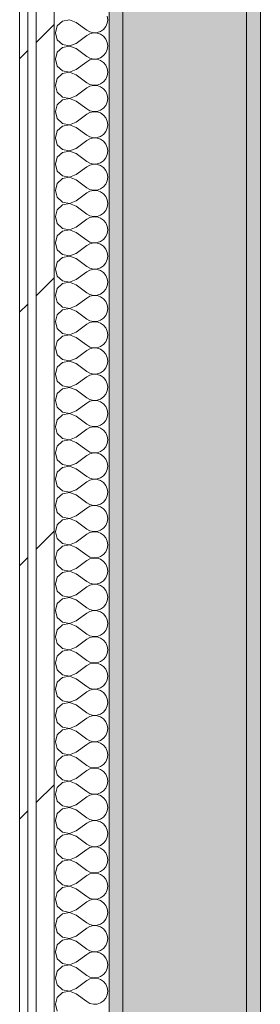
# Model space of a CAD drawing. Header units: millimetres. Extents: x -40968 to 11883, y -18816 to 4378.
# Tile 221 of 256: x 6357 to 6532, y -16390 to -15676. Entities that reach past the tile are written whole.
import ezdxf

# ---------------------------------------------------------------- set-up
doc = ezdxf.new("R2010")
doc.units = ezdxf.units.MM
doc.header["$MEASUREMENT"] = 0
doc.linetypes.add('Wipeout_Contour', pattern=[1000, 0, -1000])
doc.layers.add('12_FAÇ_Façana', color=7, linetype='Continuous')
doc.layers.add('Nuevo_08_E_Envans secs', color=7, linetype='Continuous')
for name, color, linetype, lineweight, true_color in [('12_FAÇ_Façana_Pluma_Nº__102', 7, 'Continuous', 5, 0xcccccc), ('12_FAÇ_Façana_Pluma_Nº__176', 7, 'Continuous', 15, 0x93a0c6), ('Nuevo_08_E_Envans secs_Pluma_Nº__102', 7, 'Continuous', 5, 0xcccccc), ('Nuevo_08_E_Envans secs_Pluma_Nº__171', 171, 'Continuous', 13, 0xaaaaff), ('Nuevo_08_E_Envans secs_Pluma_Nº__177', 7, 'Continuous', 15, 0xf7e046)]:
    doc.layers.add(name, color=color, linetype=linetype, lineweight=lineweight, true_color=true_color)
doc.layers.add('12_FAÇ_Façana_Pluma_Nº__7', color=7, linetype='Continuous', lineweight=5)
doc.layers.add('Nuevo_08_E_Envans secs_Pluma_Nº__1', color=7, linetype='Continuous', lineweight=5)
pattern_1 = [(45, (0, 0), (-183.8478, 183.8478), [195, -65]), (45, (7e-14, 183.85), (-183.8478, 183.8478), [195, -65])]

# ---------------------------------------------------------------- blocks, each defined once
blk = doc.blocks.new('Muro_64_1', base_point=(6422.11, -16633.98))
at = {"layer": '12_FAÇ_Façana_Pluma_Nº__102', "linetype": 'Continuous', "lineweight": 0, "true_color": 0xe5e5e5}
blk.add_hatch(color=254, dxfattribs=at).paths.add_polyline_path([(6522.11, -16633.98), (6522.11, -12283.98), (6432.11, -12283.98), (6432.11, -16633.98)])
at = {"layer": '12_FAÇ_Façana_Pluma_Nº__176', "linetype": 'Continuous', "lineweight": 0, "true_color": 0x495063}
for points in [[(6532.11, -16633.98), (6532.11, -12283.98), (6522.11, -12283.98), (6522.11, -16633.98)], [(6422.11, -14438.98), (6422.11, -16633.98), (6432.11, -16633.98), (6432.11, -14438.98)]]:
    blk.add_hatch(color=251, dxfattribs=at).paths.add_polyline_path(points)
at = {"layer": '12_FAÇ_Façana_Pluma_Nº__7', "color": 7, "linetype": 'Continuous', "lineweight": 5}
for p, q in [((6522.11, -16633.98), (6522.11, -12283.98)), ((6432.11, -14438.98), (6432.11, -16633.98))]:
    blk.add_line(p, q, dxfattribs=at)
at = {"layer": '12_FAÇ_Façana_Pluma_Nº__7', "color": 7, "linetype": 'Continuous', "lineweight": 5, "flags": 128}
for points in [[(6532.11, -16633.98), (6532.11, -12283.98)], [(6422.11, -14438.98), (6422.11, -16633.98)]]:
    blk.add_lwpolyline(points, dxfattribs=at)
blk = doc.blocks.new('*X142')
at = {"layer": 'Nuevo_08_E_Envans secs_Pluma_Nº__102', "color": 254, "linetype": 'Continuous', "lineweight": 5, "true_color": 0xcccccc}
for p, q in [((6388.32, -15677.2), (6384.48, -15680.71)), ((6393.44, -15676.23), (6388.32, -15677.2)), ((6398.3, -15678.1), (6393.44, -15676.23)), ((6398.3, -15678.1), (6405.92, -15683.81)), ((6419.73, -15681.2), (6420.79, -15678.79)), ((6421.15, -15676.19), (6420.79, -15673.59)), ((6420.79, -15678.79), (6421.15, -15676.19)), ((6384.48, -15680.71), (6383.06, -15685.71)), ((6383.06, -15685.71), (6384.48, -15690.72)), ((6405.92, -15683.81), (6408.21, -15685.08)), ((6408.21, -15686.35), (6405.92, -15687.62)), ((6408.21, -15685.08), (6410.77, -15685.68)), ((6410.77, -15685.75), (6408.21, -15686.35)), ((6410.77, -15685.68), (6413.4, -15685.55)), ((6413.4, -15685.88), (6410.77, -15685.75)), ((6413.4, -15685.55), (6415.89, -15684.71)), ((6415.89, -15686.72), (6413.4, -15685.88)), ((6415.89, -15684.71), (6418.05, -15683.22)), ((6418.05, -15683.22), (6419.73, -15681.2)), ((6384.48, -15690.72), (6388.32, -15694.23)), ((6393.44, -15695.2), (6398.3, -15693.33)), ((6398.3, -15693.33), (6405.92, -15687.62)), ((6418.05, -15688.21), (6415.89, -15686.72)), ((6419.73, -15690.23), (6418.05, -15688.21)), ((6420.79, -15692.64), (6419.73, -15690.23)), ((6421.15, -15695.24), (6420.79, -15692.64)), ((6384.48, -15699.75), (6383.06, -15704.76)), ((6388.32, -15696.24), (6384.48, -15699.75)), ((6388.32, -15694.23), (6393.44, -15695.2)), ((6393.44, -15695.28), (6388.32, -15696.24)), ((6398.3, -15697.14), (6393.44, -15695.28)), ((6398.3, -15697.14), (6405.92, -15702.86)), ((6418.05, -15702.27), (6419.73, -15700.25)), ((6419.73, -15700.25), (6420.79, -15697.84)), ((6420.79, -15697.84), (6421.15, -15695.24)), ((6383.06, -15704.76), (6384.48, -15709.77)), ((6398.3, -15712.38), (6405.92, -15706.67)), ((6405.92, -15702.86), (6408.21, -15704.13)), ((6408.21, -15705.4), (6405.92, -15706.67)), ((6408.21, -15704.13), (6410.77, -15704.72)), ((6410.77, -15704.8), (6408.21, -15705.4)), ((6410.77, -15704.72), (6413.4, -15704.6)), ((6413.4, -15704.93), (6410.77, -15704.8)), ((6413.4, -15704.6), (6415.89, -15703.76)), ((6415.89, -15705.77), (6413.4, -15704.93)), ((6415.89, -15703.76), (6418.05, -15702.27)), ((6418.05, -15707.26), (6415.89, -15705.77)), ((6419.73, -15709.28), (6418.05, -15707.26)), ((6384.48, -15709.77), (6388.32, -15713.28)), ((6388.32, -15713.28), (6393.44, -15714.25)), ((6393.44, -15714.32), (6388.32, -15715.29)), ((6393.44, -15714.25), (6398.3, -15712.38)), ((6398.3, -15716.19), (6393.44, -15714.32)), ((6420.79, -15711.68), (6419.73, -15709.28)), ((6421.15, -15714.29), (6420.79, -15711.68)), ((6420.79, -15716.89), (6421.15, -15714.29)), ((6384.48, -15718.8), (6383.06, -15723.81)), ((6388.32, -15715.29), (6384.48, -15718.8)), ((6398.3, -15716.19), (6405.92, -15721.9)), ((6405.92, -15721.9), (6408.21, -15723.18)), ((6415.89, -15722.8), (6418.05, -15721.32)), ((6418.05, -15721.32), (6419.73, -15719.29)), ((6419.73, -15719.29), (6420.79, -15716.89)), ((6383.06, -15723.81), (6384.48, -15728.82)), ((6384.48, -15728.82), (6388.32, -15732.33)), ((6398.3, -15731.43), (6405.92, -15725.71)), ((6408.21, -15724.44), (6405.92, -15725.71)), ((6408.21, -15723.18), (6410.77, -15723.77)), ((6410.77, -15723.85), (6408.21, -15724.44)), ((6410.77, -15723.77), (6413.4, -15723.64)), ((6413.4, -15723.98), (6410.77, -15723.85)), ((6413.4, -15723.64), (6415.89, -15722.8)), ((6415.89, -15724.81), (6413.4, -15723.98)), ((6418.05, -15726.3), (6415.89, -15724.81)), ((6419.73, -15728.33), (6418.05, -15726.3)), ((6420.79, -15730.73), (6419.73, -15728.33)), ((6388.32, -15734.34), (6384.48, -15737.85)), ((6388.32, -15732.33), (6393.44, -15733.29)), ((6393.44, -15733.37), (6388.32, -15734.34)), ((6393.44, -15733.29), (6398.3, -15731.43)), ((6398.3, -15735.24), (6393.44, -15733.37)), ((6398.3, -15735.24), (6405.92, -15740.95)), ((6419.73, -15738.34), (6420.79, -15735.94)), ((6421.15, -15733.33), (6420.79, -15730.73)), ((6420.79, -15735.94), (6421.15, -15733.33)), ((6384.48, -15737.85), (6383.06, -15742.86)), ((6383.06, -15742.86), (6384.48, -15747.86)), ((6405.92, -15740.95), (6408.21, -15742.22)), ((6408.21, -15743.49), (6405.92, -15744.76)), ((6408.21, -15742.22), (6410.77, -15742.82)), ((6410.77, -15742.9), (6408.21, -15743.49)), ((6410.77, -15742.82), (6413.4, -15742.69)), ((6413.4, -15743.02), (6410.77, -15742.9)), ((6413.4, -15742.69), (6415.89, -15741.85)), ((6415.89, -15743.86), (6413.4, -15743.02)), ((6415.89, -15741.85), (6418.05, -15740.36)), ((6418.05, -15740.36), (6419.73, -15738.34)), ((6384.48, -15747.86), (6388.32, -15751.38)), ((6393.44, -15752.34), (6398.3, -15750.48)), ((6398.3, -15750.48), (6405.92, -15744.76)), ((6418.05, -15745.35), (6415.89, -15743.86)), ((6419.73, -15747.37), (6418.05, -15745.35)), ((6420.79, -15749.78), (6419.73, -15747.37)), ((6421.15, -15752.38), (6420.79, -15749.78)), ((6384.48, -15756.9), (6383.06, -15761.9)), ((6388.32, -15753.39), (6384.48, -15756.9)), ((6388.32, -15751.38), (6393.44, -15752.34)), ((6393.44, -15752.42), (6388.32, -15753.39)), ((6398.3, -15754.29), (6393.44, -15752.42)), ((6398.3, -15754.29), (6405.92, -15760)), ((6418.05, -15759.41), (6419.73, -15757.39)), ((6419.73, -15757.39), (6420.79, -15754.98)), ((6420.79, -15754.98), (6421.15, -15752.38)), ((6383.06, -15761.9), (6384.48, -15766.91)), ((6398.3, -15769.52), (6405.92, -15763.81)), ((6405.92, -15760), (6408.21, -15761.27)), ((6408.21, -15762.54), (6405.92, -15763.81)), ((6408.21, -15761.27), (6410.77, -15761.87)), ((6410.77, -15761.94), (6408.21, -15762.54)), ((6410.77, -15761.87), (6413.4, -15761.74)), ((6413.4, -15762.07), (6410.77, -15761.94)), ((6413.4, -15761.74), (6415.89, -15760.9)), ((6415.89, -15762.91), (6413.4, -15762.07)), ((6415.89, -15760.9), (6418.05, -15759.41)), ((6418.05, -15764.4), (6415.89, -15762.91)), ((6419.73, -15766.42), (6418.05, -15764.4)), ((6384.48, -15766.91), (6388.32, -15770.42)), ((6388.32, -15770.42), (6393.44, -15771.39)), ((6393.44, -15771.47), (6388.32, -15772.43)), ((6393.44, -15771.39), (6398.3, -15769.52)), ((6398.3, -15773.33), (6393.44, -15771.47)), ((6420.79, -15768.83), (6419.73, -15766.42)), ((6421.15, -15771.43), (6420.79, -15768.83)), ((6420.79, -15774.03), (6421.15, -15771.43)), ((6384.48, -15775.95), (6383.06, -15780.95)), ((6388.32, -15772.43), (6384.48, -15775.95)), ((6398.3, -15773.33), (6405.92, -15779.05)), ((6405.92, -15779.05), (6408.21, -15780.32)), ((6415.89, -15779.95), (6418.05, -15778.46)), ((6418.05, -15778.46), (6419.73, -15776.44)), ((6419.73, -15776.44), (6420.79, -15774.03)), ((6383.06, -15780.95), (6384.48, -15785.96)), ((6384.48, -15785.96), (6388.32, -15789.47)), ((6398.3, -15788.57), (6405.92, -15782.86)), ((6408.21, -15781.59), (6405.92, -15782.86)), ((6408.21, -15780.32), (6410.77, -15780.91)), ((6410.77, -15780.99), (6408.21, -15781.59)), ((6410.77, -15780.91), (6413.4, -15780.79)), ((6413.4, -15781.12), (6410.77, -15780.99)), ((6413.4, -15780.79), (6415.89, -15779.95)), ((6415.89, -15781.96), (6413.4, -15781.12)), ((6418.05, -15783.45), (6415.89, -15781.96)), ((6419.73, -15785.47), (6418.05, -15783.45)), ((6420.79, -15787.87), (6419.73, -15785.47)), ((6388.32, -15791.48), (6384.48, -15794.99)), ((6388.32, -15789.47), (6393.44, -15790.44)), ((6393.44, -15790.51), (6388.32, -15791.48)), ((6393.44, -15790.44), (6398.3, -15788.57)), ((6398.3, -15792.38), (6393.44, -15790.51)), ((6398.3, -15792.38), (6405.92, -15798.1)), ((6419.73, -15795.48), (6420.79, -15793.08)), ((6421.15, -15790.48), (6420.79, -15787.87)), ((6420.79, -15793.08), (6421.15, -15790.48)), ((6384.48, -15794.99), (6383.06, -15800)), ((6383.06, -15800), (6384.48, -15805.01)), ((6405.92, -15798.1), (6408.21, -15799.37)), ((6408.21, -15800.63), (6405.92, -15801.9)), ((6408.21, -15799.37), (6410.77, -15799.96)), ((6410.77, -15800.04), (6408.21, -15800.63)), ((6410.77, -15799.96), (6413.4, -15799.83)), ((6413.4, -15800.17), (6410.77, -15800.04)), ((6413.4, -15799.83), (6415.89, -15798.99)), ((6415.89, -15801.01), (6413.4, -15800.17)), ((6415.89, -15798.99), (6418.05, -15797.51)), ((6418.05, -15797.51), (6419.73, -15795.48)), ((6384.48, -15805.01), (6388.32, -15808.52)), ((6393.44, -15809.49), (6398.3, -15807.62)), ((6398.3, -15807.62), (6405.92, -15801.9)), ((6418.05, -15802.49), (6415.89, -15801.01)), ((6419.73, -15804.52), (6418.05, -15802.49)), ((6420.79, -15806.92), (6419.73, -15804.52)), ((6421.15, -15809.52), (6420.79, -15806.92)), ((6384.48, -15814.04), (6383.06, -15819.05)), ((6388.32, -15810.53), (6384.48, -15814.04)), ((6388.32, -15808.52), (6393.44, -15809.49)), ((6393.44, -15809.56), (6388.32, -15810.53)), ((6398.3, -15811.43), (6393.44, -15809.56)), ((6398.3, -15811.43), (6405.92, -15817.14)), ((6418.05, -15816.55), (6419.73, -15814.53)), ((6419.73, -15814.53), (6420.79, -15812.13)), ((6420.79, -15812.13), (6421.15, -15809.52)), ((6383.06, -15819.05), (6384.48, -15824.05)), ((6398.3, -15826.67), (6405.92, -15820.95)), ((6405.92, -15817.14), (6408.21, -15818.41)), ((6408.21, -15819.68), (6405.92, -15820.95)), ((6408.21, -15818.41), (6410.77, -15819.01)), ((6410.77, -15819.09), (6408.21, -15819.68)), ((6410.77, -15819.01), (6413.4, -15818.88)), ((6413.4, -15819.21), (6410.77, -15819.09)), ((6413.4, -15818.88), (6415.89, -15818.04)), ((6415.89, -15820.05), (6413.4, -15819.21)), ((6415.89, -15818.04), (6418.05, -15816.55)), ((6418.05, -15821.54), (6415.89, -15820.05)), ((6419.73, -15823.56), (6418.05, -15821.54)), ((6384.48, -15824.05), (6388.32, -15827.57)), ((6388.32, -15827.57), (6393.44, -15828.53)), ((6393.44, -15828.61), (6388.32, -15829.58)), ((6393.44, -15828.53), (6398.3, -15826.67)), ((6398.3, -15830.48), (6393.44, -15828.61)), ((6420.79, -15825.97), (6419.73, -15823.56)), ((6421.15, -15828.57), (6420.79, -15825.97)), ((6420.79, -15831.17), (6421.15, -15828.57)), ((6384.48, -15833.09), (6383.06, -15838.1)), ((6388.32, -15829.58), (6384.48, -15833.09)), ((6398.3, -15830.48), (6405.92, -15836.19)), ((6405.92, -15836.19), (6408.21, -15837.46)), ((6415.89, -15837.09), (6418.05, -15835.6)), ((6418.05, -15835.6), (6419.73, -15833.58)), ((6419.73, -15833.58), (6420.79, -15831.17)), ((6383.06, -15838.1), (6384.48, -15843.1)), ((6384.48, -15843.1), (6388.32, -15846.61)), ((6398.3, -15845.71), (6405.92, -15840)), ((6408.21, -15838.73), (6405.92, -15840)), ((6408.21, -15837.46), (6410.77, -15838.06)), ((6410.77, -15838.13), (6408.21, -15838.73)), ((6410.77, -15838.06), (6413.4, -15837.93)), ((6413.4, -15838.26), (6410.77, -15838.13)), ((6413.4, -15837.93), (6415.89, -15837.09)), ((6415.89, -15839.1), (6413.4, -15838.26)), ((6418.05, -15840.59), (6415.89, -15839.1)), ((6419.73, -15842.61), (6418.05, -15840.59)), ((6420.79, -15845.02), (6419.73, -15842.61)), ((6388.32, -15848.62), (6384.48, -15852.14)), ((6388.32, -15846.61), (6393.44, -15847.58)), ((6393.44, -15847.66), (6388.32, -15848.62)), ((6393.44, -15847.58), (6398.3, -15845.71)), ((6398.3, -15849.52), (6393.44, -15847.66)), ((6398.3, -15849.52), (6405.92, -15855.24)), ((6419.73, -15852.63), (6420.79, -15850.22)), ((6421.15, -15847.62), (6420.79, -15845.02)), ((6420.79, -15850.22), (6421.15, -15847.62)), ((6384.48, -15852.14), (6383.06, -15857.14)), ((6383.06, -15857.14), (6384.48, -15862.15)), ((6405.92, -15855.24), (6408.21, -15856.51)), ((6408.21, -15857.78), (6405.92, -15859.05)), ((6408.21, -15856.51), (6410.77, -15857.1)), ((6410.77, -15857.18), (6408.21, -15857.78)), ((6410.77, -15857.1), (6413.4, -15856.98)), ((6413.4, -15857.31), (6410.77, -15857.18)), ((6413.4, -15856.98), (6415.89, -15856.14)), ((6415.89, -15858.15), (6413.4, -15857.31)), ((6415.89, -15856.14), (6418.05, -15854.65)), ((6418.05, -15854.65), (6419.73, -15852.63)), ((6384.48, -15862.15), (6388.32, -15865.66)), ((6393.44, -15866.63), (6398.3, -15864.76)), ((6398.3, -15864.76), (6405.92, -15859.05)), ((6418.05, -15859.64), (6415.89, -15858.15)), ((6419.73, -15861.66), (6418.05, -15859.64)), ((6420.79, -15864.06), (6419.73, -15861.66)), ((6421.15, -15866.67), (6420.79, -15864.06)), ((6384.48, -15871.18), (6383.06, -15876.19)), ((6388.32, -15867.67), (6384.48, -15871.18)), ((6388.32, -15865.66), (6393.44, -15866.63)), ((6393.44, -15866.71), (6388.32, -15867.67)), ((6398.3, -15868.57), (6393.44, -15866.71)), ((6398.3, -15868.57), (6405.92, -15874.29)), ((6418.05, -15873.7), (6419.73, -15871.67)), ((6419.73, -15871.67), (6420.79, -15869.27)), ((6420.79, -15869.27), (6421.15, -15866.67)), ((6383.06, -15876.19), (6384.48, -15881.2)), ((6398.3, -15883.81), (6405.92, -15878.1)), ((6405.92, -15874.29), (6408.21, -15875.56)), ((6408.21, -15876.82), (6405.92, -15878.1)), ((6408.21, -15875.56), (6410.77, -15876.15)), ((6410.77, -15876.23), (6408.21, -15876.82)), ((6410.77, -15876.15), (6413.4, -15876.02)), ((6413.4, -15876.36), (6410.77, -15876.23)), ((6413.4, -15876.02), (6415.89, -15875.19)), ((6415.89, -15877.2), (6413.4, -15876.36)), ((6415.89, -15875.19), (6418.05, -15873.7)), ((6418.05, -15878.68), (6415.89, -15877.2)), ((6419.73, -15880.71), (6418.05, -15878.68)), ((6384.48, -15881.2), (6388.32, -15884.71)), ((6388.32, -15884.71), (6393.44, -15885.68)), ((6393.44, -15885.75), (6388.32, -15886.72)), ((6393.44, -15885.68), (6398.3, -15883.81)), ((6398.3, -15887.62), (6393.44, -15885.75)), ((6420.79, -15883.11), (6419.73, -15880.71)), ((6421.15, -15885.71), (6420.79, -15883.11)), ((6420.79, -15888.32), (6421.15, -15885.71)), ((6384.48, -15890.23), (6383.06, -15895.24)), ((6388.32, -15886.72), (6384.48, -15890.23)), ((6398.3, -15887.62), (6405.92, -15893.33)), ((6405.92, -15893.33), (6408.21, -15894.6)), ((6415.89, -15894.23), (6418.05, -15892.74)), ((6418.05, -15892.74), (6419.73, -15890.72)), ((6419.73, -15890.72), (6420.79, -15888.32)), ((6383.06, -15895.24), (6384.48, -15900.25)), ((6384.48, -15900.25), (6388.32, -15903.76)), ((6398.3, -15902.86), (6405.92, -15897.14)), ((6408.21, -15895.87), (6405.92, -15897.14)), ((6408.21, -15894.6), (6410.77, -15895.2)), ((6410.77, -15895.28), (6408.21, -15895.87)), ((6410.77, -15895.2), (6413.4, -15895.07)), ((6413.4, -15895.4), (6410.77, -15895.28)), ((6413.4, -15895.07), (6415.89, -15894.23)), ((6415.89, -15896.24), (6413.4, -15895.4)), ((6418.05, -15897.73), (6415.89, -15896.24)), ((6419.73, -15899.75), (6418.05, -15897.73)), ((6420.79, -15902.16), (6419.73, -15899.75)), ((6388.32, -15905.77), (6384.48, -15909.28)), ((6388.32, -15903.76), (6393.44, -15904.72)), ((6393.44, -15904.8), (6388.32, -15905.77)), ((6393.44, -15904.72), (6398.3, -15902.86)), ((6398.3, -15906.67), (6393.44, -15904.8)), ((6398.3, -15906.67), (6405.92, -15912.38)), ((6419.73, -15909.77), (6420.79, -15907.36)), ((6421.15, -15904.76), (6420.79, -15902.16)), ((6420.79, -15907.36), (6421.15, -15904.76)), ((6384.48, -15909.28), (6383.06, -15914.29)), ((6383.06, -15914.29), (6384.48, -15919.29)), ((6405.92, -15912.38), (6408.21, -15913.65)), ((6408.21, -15914.92), (6405.92, -15916.19)), ((6408.21, -15913.65), (6410.77, -15914.25)), ((6410.77, -15914.32), (6408.21, -15914.92)), ((6410.77, -15914.25), (6413.4, -15914.12)), ((6413.4, -15914.45), (6410.77, -15914.32)), ((6413.4, -15914.12), (6415.89, -15913.28)), ((6415.89, -15915.29), (6413.4, -15914.45)), ((6415.89, -15913.28), (6418.05, -15911.79)), ((6418.05, -15911.79), (6419.73, -15909.77)), ((6384.48, -15919.29), (6388.32, -15922.8)), ((6393.44, -15923.77), (6398.3, -15921.9)), ((6398.3, -15921.9), (6405.92, -15916.19)), ((6418.05, -15916.78), (6415.89, -15915.29)), ((6419.73, -15918.8), (6418.05, -15916.78)), ((6420.79, -15921.21), (6419.73, -15918.8)), ((6421.15, -15923.81), (6420.79, -15921.21)), ((6384.48, -15928.33), (6383.06, -15933.33)), ((6388.32, -15924.81), (6384.48, -15928.33)), ((6388.32, -15922.8), (6393.44, -15923.77)), ((6393.44, -15923.85), (6388.32, -15924.81)), ((6398.3, -15925.71), (6393.44, -15923.85)), ((6398.3, -15925.71), (6405.92, -15931.43)), ((6418.05, -15930.84), (6419.73, -15928.82)), ((6419.73, -15928.82), (6420.79, -15926.41)), ((6420.79, -15926.41), (6421.15, -15923.81)), ((6383.06, -15933.33), (6384.48, -15938.34)), ((6398.3, -15940.95), (6405.92, -15935.24)), ((6405.92, -15931.43), (6408.21, -15932.7)), ((6408.21, -15933.97), (6405.92, -15935.24)), ((6408.21, -15932.7), (6410.77, -15933.29)), ((6410.77, -15933.37), (6408.21, -15933.97)), ((6410.77, -15933.29), (6413.4, -15933.17)), ((6413.4, -15933.5), (6410.77, -15933.37)), ((6413.4, -15933.17), (6415.89, -15932.33)), ((6415.89, -15934.34), (6413.4, -15933.5)), ((6415.89, -15932.33), (6418.05, -15930.84)), ((6418.05, -15935.83), (6415.89, -15934.34)), ((6419.73, -15937.85), (6418.05, -15935.83)), ((6384.48, -15938.34), (6388.32, -15941.85)), ((6388.32, -15941.85), (6393.44, -15942.82)), ((6393.44, -15942.9), (6388.32, -15943.86)), ((6393.44, -15942.82), (6398.3, -15940.95)), ((6398.3, -15944.76), (6393.44, -15942.9)), ((6420.79, -15940.25), (6419.73, -15937.85)), ((6421.15, -15942.86), (6420.79, -15940.25)), ((6420.79, -15945.46), (6421.15, -15942.86)), ((6384.48, -15947.37), (6383.06, -15952.38)), ((6388.32, -15943.86), (6384.48, -15947.37)), ((6398.3, -15944.76), (6405.92, -15950.48)), ((6405.92, -15950.48), (6408.21, -15951.75)), ((6415.89, -15951.38), (6418.05, -15949.89)), ((6418.05, -15949.89), (6419.73, -15947.86)), ((6419.73, -15947.86), (6420.79, -15945.46)), ((6383.06, -15952.38), (6384.48, -15957.39)), ((6384.48, -15957.39), (6388.32, -15960.9)), ((6398.3, -15960), (6405.92, -15954.29)), ((6408.21, -15953.01), (6405.92, -15954.29)), ((6408.21, -15951.75), (6410.77, -15952.34)), ((6410.77, -15952.42), (6408.21, -15953.01)), ((6410.77, -15952.34), (6413.4, -15952.22)), ((6413.4, -15952.55), (6410.77, -15952.42)), ((6413.4, -15952.22), (6415.89, -15951.38)), ((6415.89, -15953.39), (6413.4, -15952.55)), ((6418.05, -15954.87), (6415.89, -15953.39)), ((6419.73, -15956.9), (6418.05, -15954.87)), ((6420.79, -15959.3), (6419.73, -15956.9)), ((6388.32, -15962.91), (6384.48, -15966.42)), ((6388.32, -15960.9), (6393.44, -15961.87)), ((6393.44, -15961.94), (6388.32, -15962.91)), ((6393.44, -15961.87), (6398.3, -15960)), ((6398.3, -15963.81), (6393.44, -15961.94)), ((6398.3, -15963.81), (6405.92, -15969.52)), ((6419.73, -15966.91), (6420.79, -15964.51)), ((6421.15, -15961.9), (6420.79, -15959.3)), ((6420.79, -15964.51), (6421.15, -15961.9)), ((6384.48, -15966.42), (6383.06, -15971.43)), ((6383.06, -15971.43), (6384.48, -15976.44)), ((6405.92, -15969.52), (6408.21, -15970.8)), ((6408.21, -15972.06), (6405.92, -15973.33)), ((6408.21, -15970.8), (6410.77, -15971.39)), ((6410.77, -15971.47), (6408.21, -15972.06)), ((6410.77, -15971.39), (6413.4, -15971.26)), ((6413.4, -15971.59), (6410.77, -15971.47)), ((6413.4, -15971.26), (6415.89, -15970.42)), ((6415.89, -15972.43), (6413.4, -15971.59)), ((6415.89, -15970.42), (6418.05, -15968.94)), ((6418.05, -15968.94), (6419.73, -15966.91)), ((6384.48, -15976.44), (6388.32, -15979.95)), ((6393.44, -15980.91), (6398.3, -15979.05)), ((6398.3, -15979.05), (6405.92, -15973.33)), ((6418.05, -15973.92), (6415.89, -15972.43)), ((6419.73, -15975.95), (6418.05, -15973.92)), ((6420.79, -15978.35), (6419.73, -15975.95)), ((6421.15, -15980.95), (6420.79, -15978.35)), ((6384.48, -15985.47), (6383.06, -15990.48)), ((6388.32, -15981.96), (6384.48, -15985.47)), ((6388.32, -15979.95), (6393.44, -15980.91)), ((6393.44, -15980.99), (6388.32, -15981.96)), ((6398.3, -15982.86), (6393.44, -15980.99)), ((6398.3, -15982.86), (6405.92, -15988.57)), ((6418.05, -15987.98), (6419.73, -15985.96)), ((6419.73, -15985.96), (6420.79, -15983.55)), ((6420.79, -15983.55), (6421.15, -15980.95)), ((6383.06, -15990.48), (6384.48, -15995.48)), ((6398.3, -15998.1), (6405.92, -15992.38)), ((6405.92, -15988.57), (6408.21, -15989.84)), ((6408.21, -15991.11), (6405.92, -15992.38)), ((6408.21, -15989.84), (6410.77, -15990.44)), ((6410.77, -15990.51), (6408.21, -15991.11)), ((6410.77, -15990.44), (6413.4, -15990.31)), ((6413.4, -15990.64), (6410.77, -15990.51)), ((6413.4, -15990.31), (6415.89, -15989.47)), ((6415.89, -15991.48), (6413.4, -15990.64)), ((6415.89, -15989.47), (6418.05, -15987.98)), ((6418.05, -15992.97), (6415.89, -15991.48)), ((6419.73, -15994.99), (6418.05, -15992.97)), ((6384.48, -15995.48), (6388.32, -15998.99)), ((6388.32, -15998.99), (6393.44, -15999.96)), ((6393.44, -16000.04), (6388.32, -16001.01)), ((6393.44, -15999.96), (6398.3, -15998.1)), ((6398.3, -16001.9), (6393.44, -16000.04)), ((6420.79, -15997.4), (6419.73, -15994.99)), ((6421.15, -16000), (6420.79, -15997.4)), ((6420.79, -16002.6), (6421.15, -16000)), ((6384.48, -16004.52), (6383.06, -16009.52)), ((6388.32, -16001.01), (6384.48, -16004.52)), ((6398.3, -16001.9), (6405.92, -16007.62)), ((6405.92, -16007.62), (6408.21, -16008.89)), ((6415.89, -16008.52), (6418.05, -16007.03)), ((6418.05, -16007.03), (6419.73, -16005.01)), ((6419.73, -16005.01), (6420.79, -16002.6)), ((6383.06, -16009.52), (6384.48, -16014.53)), ((6384.48, -16014.53), (6388.32, -16018.04)), ((6398.3, -16017.14), (6405.92, -16011.43)), ((6408.21, -16010.16), (6405.92, -16011.43)), ((6408.21, -16008.89), (6410.77, -16009.49)), ((6410.77, -16009.56), (6408.21, -16010.16)), ((6410.77, -16009.49), (6413.4, -16009.36)), ((6413.4, -16009.69), (6410.77, -16009.56)), ((6413.4, -16009.36), (6415.89, -16008.52)), ((6415.89, -16010.53), (6413.4, -16009.69)), ((6418.05, -16012.02), (6415.89, -16010.53)), ((6419.73, -16014.04), (6418.05, -16012.02)), ((6420.79, -16016.45), (6419.73, -16014.04)), ((6388.32, -16020.05), (6384.48, -16023.56)), ((6388.32, -16018.04), (6393.44, -16019.01)), ((6393.44, -16019.09), (6388.32, -16020.05)), ((6393.44, -16019.01), (6398.3, -16017.14)), ((6398.3, -16020.95), (6393.44, -16019.09)), ((6398.3, -16020.95), (6405.92, -16026.67)), ((6419.73, -16024.05), (6420.79, -16021.65)), ((6421.15, -16019.05), (6420.79, -16016.45)), ((6420.79, -16021.65), (6421.15, -16019.05)), ((6384.48, -16023.56), (6383.06, -16028.57)), ((6383.06, -16028.57), (6384.48, -16033.58)), ((6405.92, -16026.67), (6408.21, -16027.94)), ((6408.21, -16029.2), (6405.92, -16030.48)), ((6408.21, -16027.94), (6410.77, -16028.53)), ((6410.77, -16028.61), (6408.21, -16029.2)), ((6410.77, -16028.53), (6413.4, -16028.41)), ((6413.4, -16028.74), (6410.77, -16028.61)), ((6413.4, -16028.41), (6415.89, -16027.57)), ((6415.89, -16029.58), (6413.4, -16028.74)), ((6415.89, -16027.57), (6418.05, -16026.08)), ((6418.05, -16026.08), (6419.73, -16024.05)), ((6384.48, -16033.58), (6388.32, -16037.09)), ((6393.44, -16038.06), (6398.3, -16036.19)), ((6398.3, -16036.19), (6405.92, -16030.48)), ((6418.05, -16031.06), (6415.89, -16029.58)), ((6419.73, -16033.09), (6418.05, -16031.06)), ((6420.79, -16035.49), (6419.73, -16033.09)), ((6421.15, -16038.1), (6420.79, -16035.49)), ((6384.48, -16042.61), (6383.06, -16047.62)), ((6388.32, -16039.1), (6384.48, -16042.61)), ((6388.32, -16037.09), (6393.44, -16038.06)), ((6393.44, -16038.13), (6388.32, -16039.1)), ((6398.3, -16040), (6393.44, -16038.13)), ((6398.3, -16040), (6405.92, -16045.71)), ((6418.05, -16045.13), (6419.73, -16043.1)), ((6419.73, -16043.1), (6420.79, -16040.7)), ((6420.79, -16040.7), (6421.15, -16038.1)), ((6383.06, -16047.62), (6384.48, -16052.63)), ((6398.3, -16055.24), (6405.92, -16049.52)), ((6405.92, -16045.71), (6408.21, -16046.99)), ((6408.21, -16048.25), (6405.92, -16049.52)), ((6408.21, -16046.99), (6410.77, -16047.58)), ((6410.77, -16047.66), (6408.21, -16048.25)), ((6410.77, -16047.58), (6413.4, -16047.45)), ((6413.4, -16047.78), (6410.77, -16047.66)), ((6413.4, -16047.45), (6415.89, -16046.61)), ((6415.89, -16048.62), (6413.4, -16047.78)), ((6415.89, -16046.61), (6418.05, -16045.13)), ((6418.05, -16050.11), (6415.89, -16048.62)), ((6419.73, -16052.14), (6418.05, -16050.11)), ((6384.48, -16052.63), (6388.32, -16056.14)), ((6388.32, -16056.14), (6393.44, -16057.1)), ((6393.44, -16057.18), (6388.32, -16058.15)), ((6393.44, -16057.1), (6398.3, -16055.24)), ((6398.3, -16059.05), (6393.44, -16057.18)), ((6420.79, -16054.54), (6419.73, -16052.14)), ((6421.15, -16057.14), (6420.79, -16054.54)), ((6420.79, -16059.75), (6421.15, -16057.14)), ((6384.48, -16061.66), (6383.06, -16066.67)), ((6388.32, -16058.15), (6384.48, -16061.66)), ((6398.3, -16059.05), (6405.92, -16064.76)), ((6405.92, -16064.76), (6408.21, -16066.03)), ((6415.89, -16065.66), (6418.05, -16064.17)), ((6418.05, -16064.17), (6419.73, -16062.15)), ((6419.73, -16062.15), (6420.79, -16059.75)), ((6383.06, -16066.67), (6384.48, -16071.67)), ((6384.48, -16071.67), (6388.32, -16075.19)), ((6398.3, -16074.29), (6405.92, -16068.57)), ((6408.21, -16067.3), (6405.92, -16068.57)), ((6408.21, -16066.03), (6410.77, -16066.63)), ((6410.77, -16066.71), (6408.21, -16067.3)), ((6410.77, -16066.63), (6413.4, -16066.5)), ((6413.4, -16066.83), (6410.77, -16066.71)), ((6413.4, -16066.5), (6415.89, -16065.66)), ((6415.89, -16067.67), (6413.4, -16066.83)), ((6418.05, -16069.16), (6415.89, -16067.67)), ((6419.73, -16071.18), (6418.05, -16069.16)), ((6420.79, -16073.59), (6419.73, -16071.18)), ((6388.32, -16077.2), (6384.48, -16080.71)), ((6388.32, -16075.19), (6393.44, -16076.15)), ((6393.44, -16076.23), (6388.32, -16077.2)), ((6393.44, -16076.15), (6398.3, -16074.29)), ((6398.3, -16078.1), (6393.44, -16076.23)), ((6398.3, -16078.1), (6405.92, -16083.81)), ((6419.73, -16081.2), (6420.79, -16078.79)), ((6421.15, -16076.19), (6420.79, -16073.59)), ((6420.79, -16078.79), (6421.15, -16076.19)), ((6384.48, -16080.71), (6383.06, -16085.71)), ((6383.06, -16085.71), (6384.48, -16090.72)), ((6405.92, -16083.81), (6408.21, -16085.08)), ((6408.21, -16086.35), (6405.92, -16087.62)), ((6408.21, -16085.08), (6410.77, -16085.68)), ((6410.77, -16085.75), (6408.21, -16086.35)), ((6410.77, -16085.68), (6413.4, -16085.55)), ((6413.4, -16085.88), (6410.77, -16085.75)), ((6413.4, -16085.55), (6415.89, -16084.71)), ((6415.89, -16086.72), (6413.4, -16085.88)), ((6415.89, -16084.71), (6418.05, -16083.22)), ((6418.05, -16083.22), (6419.73, -16081.2)), ((6384.48, -16090.72), (6388.32, -16094.23)), ((6393.44, -16095.2), (6398.3, -16093.33)), ((6398.3, -16093.33), (6405.92, -16087.62)), ((6418.05, -16088.21), (6415.89, -16086.72)), ((6419.73, -16090.23), (6418.05, -16088.21)), ((6420.79, -16092.64), (6419.73, -16090.23)), ((6421.15, -16095.24), (6420.79, -16092.64)), ((6384.48, -16099.75), (6383.06, -16104.76)), ((6388.32, -16096.24), (6384.48, -16099.75)), ((6388.32, -16094.23), (6393.44, -16095.2)), ((6393.44, -16095.28), (6388.32, -16096.24)), ((6398.3, -16097.14), (6393.44, -16095.28)), ((6398.3, -16097.14), (6405.92, -16102.86)), ((6418.05, -16102.27), (6419.73, -16100.25)), ((6419.73, -16100.25), (6420.79, -16097.84)), ((6420.79, -16097.84), (6421.15, -16095.24)), ((6383.06, -16104.76), (6384.48, -16109.77)), ((6398.3, -16112.38), (6405.92, -16106.67)), ((6405.92, -16102.86), (6408.21, -16104.13)), ((6408.21, -16105.4), (6405.92, -16106.67)), ((6408.21, -16104.13), (6410.77, -16104.72)), ((6410.77, -16104.8), (6408.21, -16105.4)), ((6410.77, -16104.72), (6413.4, -16104.6)), ((6413.4, -16104.93), (6410.77, -16104.8)), ((6413.4, -16104.6), (6415.89, -16103.76)), ((6415.89, -16105.77), (6413.4, -16104.93)), ((6415.89, -16103.76), (6418.05, -16102.27)), ((6418.05, -16107.26), (6415.89, -16105.77)), ((6419.73, -16109.28), (6418.05, -16107.26)), ((6384.48, -16109.77), (6388.32, -16113.28)), ((6388.32, -16113.28), (6393.44, -16114.25)), ((6393.44, -16114.32), (6388.32, -16115.29)), ((6393.44, -16114.25), (6398.3, -16112.38)), ((6398.3, -16116.19), (6393.44, -16114.32)), ((6420.79, -16111.68), (6419.73, -16109.28)), ((6421.15, -16114.29), (6420.79, -16111.68)), ((6420.79, -16116.89), (6421.15, -16114.29)), ((6384.48, -16118.8), (6383.06, -16123.81)), ((6388.32, -16115.29), (6384.48, -16118.8)), ((6398.3, -16116.19), (6405.92, -16121.9)), ((6405.92, -16121.9), (6408.21, -16123.18)), ((6415.89, -16122.8), (6418.05, -16121.32)), ((6418.05, -16121.32), (6419.73, -16119.29)), ((6419.73, -16119.29), (6420.79, -16116.89)), ((6383.06, -16123.81), (6384.48, -16128.82)), ((6384.48, -16128.82), (6388.32, -16132.33)), ((6398.3, -16131.43), (6405.92, -16125.71)), ((6408.21, -16124.44), (6405.92, -16125.71)), ((6408.21, -16123.18), (6410.77, -16123.77)), ((6410.77, -16123.85), (6408.21, -16124.44)), ((6410.77, -16123.77), (6413.4, -16123.64)), ((6413.4, -16123.98), (6410.77, -16123.85)), ((6413.4, -16123.64), (6415.89, -16122.8)), ((6415.89, -16124.81), (6413.4, -16123.98)), ((6418.05, -16126.3), (6415.89, -16124.81)), ((6419.73, -16128.33), (6418.05, -16126.3)), ((6420.79, -16130.73), (6419.73, -16128.33)), ((6388.32, -16134.34), (6384.48, -16137.85)), ((6388.32, -16132.33), (6393.44, -16133.29)), ((6393.44, -16133.37), (6388.32, -16134.34)), ((6393.44, -16133.29), (6398.3, -16131.43)), ((6398.3, -16135.24), (6393.44, -16133.37)), ((6398.3, -16135.24), (6405.92, -16140.95)), ((6419.73, -16138.34), (6420.79, -16135.94)), ((6421.15, -16133.33), (6420.79, -16130.73)), ((6420.79, -16135.94), (6421.15, -16133.33)), ((6384.48, -16137.85), (6383.06, -16142.86)), ((6383.06, -16142.86), (6384.48, -16147.86)), ((6405.92, -16140.95), (6408.21, -16142.22)), ((6408.21, -16143.49), (6405.92, -16144.76)), ((6408.21, -16142.22), (6410.77, -16142.82)), ((6410.77, -16142.9), (6408.21, -16143.49)), ((6410.77, -16142.82), (6413.4, -16142.69)), ((6413.4, -16143.02), (6410.77, -16142.9)), ((6413.4, -16142.69), (6415.89, -16141.85)), ((6415.89, -16143.86), (6413.4, -16143.02)), ((6415.89, -16141.85), (6418.05, -16140.36)), ((6418.05, -16140.36), (6419.73, -16138.34)), ((6384.48, -16147.86), (6388.32, -16151.38)), ((6393.44, -16152.34), (6398.3, -16150.48)), ((6398.3, -16150.48), (6405.92, -16144.76)), ((6418.05, -16145.35), (6415.89, -16143.86)), ((6419.73, -16147.37), (6418.05, -16145.35)), ((6420.79, -16149.78), (6419.73, -16147.37)), ((6421.15, -16152.38), (6420.79, -16149.78)), ((6384.48, -16156.9), (6383.06, -16161.9)), ((6388.32, -16153.39), (6384.48, -16156.9)), ((6388.32, -16151.38), (6393.44, -16152.34)), ((6393.44, -16152.42), (6388.32, -16153.39)), ((6398.3, -16154.29), (6393.44, -16152.42)), ((6398.3, -16154.29), (6405.92, -16160)), ((6418.05, -16159.41), (6419.73, -16157.39)), ((6419.73, -16157.39), (6420.79, -16154.98)), ((6420.79, -16154.98), (6421.15, -16152.38)), ((6383.06, -16161.9), (6384.48, -16166.91)), ((6398.3, -16169.52), (6405.92, -16163.81)), ((6405.92, -16160), (6408.21, -16161.27)), ((6408.21, -16162.54), (6405.92, -16163.81)), ((6408.21, -16161.27), (6410.77, -16161.87)), ((6410.77, -16161.94), (6408.21, -16162.54)), ((6410.77, -16161.87), (6413.4, -16161.74)), ((6413.4, -16162.07), (6410.77, -16161.94)), ((6413.4, -16161.74), (6415.89, -16160.9)), ((6415.89, -16162.91), (6413.4, -16162.07)), ((6415.89, -16160.9), (6418.05, -16159.41)), ((6418.05, -16164.4), (6415.89, -16162.91)), ((6419.73, -16166.42), (6418.05, -16164.4)), ((6384.48, -16166.91), (6388.32, -16170.42)), ((6388.32, -16170.42), (6393.44, -16171.39)), ((6393.44, -16171.47), (6388.32, -16172.43)), ((6393.44, -16171.39), (6398.3, -16169.52)), ((6398.3, -16173.33), (6393.44, -16171.47)), ((6420.79, -16168.83), (6419.73, -16166.42)), ((6421.15, -16171.43), (6420.79, -16168.83)), ((6420.79, -16174.03), (6421.15, -16171.43)), ((6384.48, -16175.95), (6383.06, -16180.95)), ((6388.32, -16172.43), (6384.48, -16175.95)), ((6398.3, -16173.33), (6405.92, -16179.05)), ((6405.92, -16179.05), (6408.21, -16180.32)), ((6415.89, -16179.95), (6418.05, -16178.46)), ((6418.05, -16178.46), (6419.73, -16176.44)), ((6419.73, -16176.44), (6420.79, -16174.03)), ((6383.06, -16180.95), (6384.48, -16185.96)), ((6384.48, -16185.96), (6388.32, -16189.47)), ((6398.3, -16188.57), (6405.92, -16182.86)), ((6408.21, -16181.59), (6405.92, -16182.86)), ((6408.21, -16180.32), (6410.77, -16180.91)), ((6410.77, -16180.99), (6408.21, -16181.59)), ((6410.77, -16180.91), (6413.4, -16180.79)), ((6413.4, -16181.12), (6410.77, -16180.99)), ((6413.4, -16180.79), (6415.89, -16179.95)), ((6415.89, -16181.96), (6413.4, -16181.12)), ((6418.05, -16183.45), (6415.89, -16181.96)), ((6419.73, -16185.47), (6418.05, -16183.45)), ((6420.79, -16187.87), (6419.73, -16185.47)), ((6388.32, -16191.48), (6384.48, -16194.99)), ((6388.32, -16189.47), (6393.44, -16190.44)), ((6393.44, -16190.51), (6388.32, -16191.48)), ((6393.44, -16190.44), (6398.3, -16188.57)), ((6398.3, -16192.38), (6393.44, -16190.51)), ((6398.3, -16192.38), (6405.92, -16198.1)), ((6419.73, -16195.48), (6420.79, -16193.08)), ((6421.15, -16190.48), (6420.79, -16187.87)), ((6420.79, -16193.08), (6421.15, -16190.48)), ((6384.48, -16194.99), (6383.06, -16200)), ((6383.06, -16200), (6384.48, -16205.01)), ((6405.92, -16198.1), (6408.21, -16199.37)), ((6408.21, -16200.63), (6405.92, -16201.9)), ((6408.21, -16199.37), (6410.77, -16199.96)), ((6410.77, -16200.04), (6408.21, -16200.63)), ((6410.77, -16199.96), (6413.4, -16199.83)), ((6413.4, -16200.17), (6410.77, -16200.04)), ((6413.4, -16199.83), (6415.89, -16198.99)), ((6415.89, -16201.01), (6413.4, -16200.17)), ((6415.89, -16198.99), (6418.05, -16197.51)), ((6418.05, -16197.51), (6419.73, -16195.48)), ((6384.48, -16205.01), (6388.32, -16208.52)), ((6393.44, -16209.49), (6398.3, -16207.62)), ((6398.3, -16207.62), (6405.92, -16201.9)), ((6418.05, -16202.49), (6415.89, -16201.01)), ((6419.73, -16204.52), (6418.05, -16202.49)), ((6420.79, -16206.92), (6419.73, -16204.52)), ((6421.15, -16209.52), (6420.79, -16206.92)), ((6384.48, -16214.04), (6383.06, -16219.05)), ((6388.32, -16210.53), (6384.48, -16214.04)), ((6388.32, -16208.52), (6393.44, -16209.49)), ((6393.44, -16209.56), (6388.32, -16210.53)), ((6398.3, -16211.43), (6393.44, -16209.56)), ((6398.3, -16211.43), (6405.92, -16217.14)), ((6418.05, -16216.55), (6419.73, -16214.53)), ((6419.73, -16214.53), (6420.79, -16212.13)), ((6420.79, -16212.13), (6421.15, -16209.52)), ((6383.06, -16219.05), (6384.48, -16224.05)), ((6398.3, -16226.67), (6405.92, -16220.95)), ((6405.92, -16217.14), (6408.21, -16218.41)), ((6408.21, -16219.68), (6405.92, -16220.95)), ((6408.21, -16218.41), (6410.77, -16219.01)), ((6410.77, -16219.09), (6408.21, -16219.68)), ((6410.77, -16219.01), (6413.4, -16218.88)), ((6413.4, -16219.21), (6410.77, -16219.09)), ((6413.4, -16218.88), (6415.89, -16218.04)), ((6415.89, -16220.05), (6413.4, -16219.21)), ((6415.89, -16218.04), (6418.05, -16216.55)), ((6418.05, -16221.54), (6415.89, -16220.05)), ((6419.73, -16223.56), (6418.05, -16221.54)), ((6384.48, -16224.05), (6388.32, -16227.57)), ((6388.32, -16227.57), (6393.44, -16228.53)), ((6393.44, -16228.61), (6388.32, -16229.58)), ((6393.44, -16228.53), (6398.3, -16226.67)), ((6398.3, -16230.48), (6393.44, -16228.61)), ((6420.79, -16225.97), (6419.73, -16223.56)), ((6421.15, -16228.57), (6420.79, -16225.97)), ((6420.79, -16231.17), (6421.15, -16228.57)), ((6384.48, -16233.09), (6383.06, -16238.1)), ((6388.32, -16229.58), (6384.48, -16233.09)), ((6398.3, -16230.48), (6405.92, -16236.19)), ((6405.92, -16236.19), (6408.21, -16237.46)), ((6415.89, -16237.09), (6418.05, -16235.6)), ((6418.05, -16235.6), (6419.73, -16233.58)), ((6419.73, -16233.58), (6420.79, -16231.17)), ((6383.06, -16238.1), (6384.48, -16243.1)), ((6384.48, -16243.1), (6388.32, -16246.61)), ((6398.3, -16245.71), (6405.92, -16240)), ((6408.21, -16238.73), (6405.92, -16240)), ((6408.21, -16237.46), (6410.77, -16238.06)), ((6410.77, -16238.13), (6408.21, -16238.73)), ((6410.77, -16238.06), (6413.4, -16237.93)), ((6413.4, -16238.26), (6410.77, -16238.13)), ((6413.4, -16237.93), (6415.89, -16237.09)), ((6415.89, -16239.1), (6413.4, -16238.26)), ((6418.05, -16240.59), (6415.89, -16239.1)), ((6419.73, -16242.61), (6418.05, -16240.59)), ((6420.79, -16245.02), (6419.73, -16242.61)), ((6388.32, -16248.62), (6384.48, -16252.14)), ((6388.32, -16246.61), (6393.44, -16247.58)), ((6393.44, -16247.66), (6388.32, -16248.62)), ((6393.44, -16247.58), (6398.3, -16245.71)), ((6398.3, -16249.52), (6393.44, -16247.66)), ((6398.3, -16249.52), (6405.92, -16255.24)), ((6419.73, -16252.63), (6420.79, -16250.22)), ((6421.15, -16247.62), (6420.79, -16245.02)), ((6420.79, -16250.22), (6421.15, -16247.62)), ((6384.48, -16252.14), (6383.06, -16257.14)), ((6383.06, -16257.14), (6384.48, -16262.15)), ((6405.92, -16255.24), (6408.21, -16256.51)), ((6408.21, -16257.78), (6405.92, -16259.05)), ((6408.21, -16256.51), (6410.77, -16257.1)), ((6410.77, -16257.18), (6408.21, -16257.78)), ((6410.77, -16257.1), (6413.4, -16256.98)), ((6413.4, -16257.31), (6410.77, -16257.18)), ((6413.4, -16256.98), (6415.89, -16256.14)), ((6415.89, -16258.15), (6413.4, -16257.31)), ((6415.89, -16256.14), (6418.05, -16254.65)), ((6418.05, -16254.65), (6419.73, -16252.63)), ((6384.48, -16262.15), (6388.32, -16265.66)), ((6393.44, -16266.63), (6398.3, -16264.76)), ((6398.3, -16264.76), (6405.92, -16259.05)), ((6418.05, -16259.64), (6415.89, -16258.15)), ((6419.73, -16261.66), (6418.05, -16259.64)), ((6420.79, -16264.06), (6419.73, -16261.66)), ((6421.15, -16266.67), (6420.79, -16264.06)), ((6384.48, -16271.18), (6383.06, -16276.19)), ((6388.32, -16267.67), (6384.48, -16271.18)), ((6388.32, -16265.66), (6393.44, -16266.63)), ((6393.44, -16266.71), (6388.32, -16267.67)), ((6398.3, -16268.57), (6393.44, -16266.71)), ((6398.3, -16268.57), (6405.92, -16274.29)), ((6418.05, -16273.7), (6419.73, -16271.67)), ((6419.73, -16271.67), (6420.79, -16269.27)), ((6420.79, -16269.27), (6421.15, -16266.67)), ((6383.06, -16276.19), (6384.48, -16281.2)), ((6398.3, -16283.81), (6405.92, -16278.1)), ((6405.92, -16274.29), (6408.21, -16275.56)), ((6408.21, -16276.82), (6405.92, -16278.1)), ((6408.21, -16275.56), (6410.77, -16276.15)), ((6410.77, -16276.23), (6408.21, -16276.82)), ((6410.77, -16276.15), (6413.4, -16276.02)), ((6413.4, -16276.36), (6410.77, -16276.23)), ((6413.4, -16276.02), (6415.89, -16275.19)), ((6415.89, -16277.2), (6413.4, -16276.36)), ((6415.89, -16275.19), (6418.05, -16273.7)), ((6418.05, -16278.68), (6415.89, -16277.2)), ((6419.73, -16280.71), (6418.05, -16278.68)), ((6384.48, -16281.2), (6388.32, -16284.71)), ((6388.32, -16284.71), (6393.44, -16285.68)), ((6393.44, -16285.75), (6388.32, -16286.72)), ((6393.44, -16285.68), (6398.3, -16283.81)), ((6398.3, -16287.62), (6393.44, -16285.75)), ((6420.79, -16283.11), (6419.73, -16280.71)), ((6421.15, -16285.71), (6420.79, -16283.11)), ((6420.79, -16288.32), (6421.15, -16285.71)), ((6384.48, -16290.23), (6383.06, -16295.24)), ((6388.32, -16286.72), (6384.48, -16290.23)), ((6398.3, -16287.62), (6405.92, -16293.33)), ((6405.92, -16293.33), (6408.21, -16294.6)), ((6415.89, -16294.23), (6418.05, -16292.74)), ((6418.05, -16292.74), (6419.73, -16290.72)), ((6419.73, -16290.72), (6420.79, -16288.32)), ((6383.06, -16295.24), (6384.48, -16300.25)), ((6384.48, -16300.25), (6388.32, -16303.76)), ((6398.3, -16302.86), (6405.92, -16297.14)), ((6408.21, -16295.87), (6405.92, -16297.14)), ((6408.21, -16294.6), (6410.77, -16295.2)), ((6410.77, -16295.28), (6408.21, -16295.87)), ((6410.77, -16295.2), (6413.4, -16295.07)), ((6413.4, -16295.4), (6410.77, -16295.28)), ((6413.4, -16295.07), (6415.89, -16294.23)), ((6415.89, -16296.24), (6413.4, -16295.4)), ((6418.05, -16297.73), (6415.89, -16296.24)), ((6419.73, -16299.75), (6418.05, -16297.73)), ((6420.79, -16302.16), (6419.73, -16299.75)), ((6388.32, -16305.77), (6384.48, -16309.28)), ((6388.32, -16303.76), (6393.44, -16304.72)), ((6393.44, -16304.8), (6388.32, -16305.77)), ((6393.44, -16304.72), (6398.3, -16302.86)), ((6398.3, -16306.67), (6393.44, -16304.8)), ((6398.3, -16306.67), (6405.92, -16312.38)), ((6419.73, -16309.77), (6420.79, -16307.36)), ((6421.15, -16304.76), (6420.79, -16302.16)), ((6420.79, -16307.36), (6421.15, -16304.76)), ((6384.48, -16309.28), (6383.06, -16314.29)), ((6383.06, -16314.29), (6384.48, -16319.29)), ((6405.92, -16312.38), (6408.21, -16313.65)), ((6408.21, -16314.92), (6405.92, -16316.19)), ((6408.21, -16313.65), (6410.77, -16314.25)), ((6410.77, -16314.32), (6408.21, -16314.92)), ((6410.77, -16314.25), (6413.4, -16314.12)), ((6413.4, -16314.45), (6410.77, -16314.32)), ((6413.4, -16314.12), (6415.89, -16313.28)), ((6415.89, -16315.29), (6413.4, -16314.45)), ((6415.89, -16313.28), (6418.05, -16311.79)), ((6418.05, -16311.79), (6419.73, -16309.77)), ((6384.48, -16319.29), (6388.32, -16322.8)), ((6393.44, -16323.77), (6398.3, -16321.9)), ((6398.3, -16321.9), (6405.92, -16316.19)), ((6418.05, -16316.78), (6415.89, -16315.29)), ((6419.73, -16318.8), (6418.05, -16316.78)), ((6420.79, -16321.21), (6419.73, -16318.8)), ((6421.15, -16323.81), (6420.79, -16321.21)), ((6384.48, -16328.33), (6383.06, -16333.33)), ((6388.32, -16324.81), (6384.48, -16328.33)), ((6388.32, -16322.8), (6393.44, -16323.77)), ((6393.44, -16323.85), (6388.32, -16324.81)), ((6398.3, -16325.71), (6393.44, -16323.85)), ((6398.3, -16325.71), (6405.92, -16331.43)), ((6418.05, -16330.84), (6419.73, -16328.82)), ((6419.73, -16328.82), (6420.79, -16326.41)), ((6420.79, -16326.41), (6421.15, -16323.81)), ((6383.06, -16333.33), (6384.48, -16338.34)), ((6398.3, -16340.95), (6405.92, -16335.24)), ((6405.92, -16331.43), (6408.21, -16332.7)), ((6408.21, -16333.97), (6405.92, -16335.24)), ((6408.21, -16332.7), (6410.77, -16333.29)), ((6410.77, -16333.37), (6408.21, -16333.97)), ((6410.77, -16333.29), (6413.4, -16333.17)), ((6413.4, -16333.5), (6410.77, -16333.37)), ((6413.4, -16333.17), (6415.89, -16332.33)), ((6415.89, -16334.34), (6413.4, -16333.5)), ((6415.89, -16332.33), (6418.05, -16330.84)), ((6418.05, -16335.83), (6415.89, -16334.34)), ((6419.73, -16337.85), (6418.05, -16335.83)), ((6384.48, -16338.34), (6388.32, -16341.85)), ((6388.32, -16341.85), (6393.44, -16342.82)), ((6393.44, -16342.9), (6388.32, -16343.86)), ((6393.44, -16342.82), (6398.3, -16340.95)), ((6398.3, -16344.76), (6393.44, -16342.9)), ((6420.79, -16340.25), (6419.73, -16337.85)), ((6421.15, -16342.86), (6420.79, -16340.25)), ((6420.79, -16345.46), (6421.15, -16342.86)), ((6384.48, -16347.37), (6383.06, -16352.38)), ((6388.32, -16343.86), (6384.48, -16347.37)), ((6398.3, -16344.76), (6405.92, -16350.48)), ((6405.92, -16350.48), (6408.21, -16351.75)), ((6415.89, -16351.38), (6418.05, -16349.89)), ((6418.05, -16349.89), (6419.73, -16347.86)), ((6419.73, -16347.86), (6420.79, -16345.46)), ((6383.06, -16352.38), (6384.48, -16357.39)), ((6384.48, -16357.39), (6388.32, -16360.9)), ((6398.3, -16360), (6405.92, -16354.29)), ((6408.21, -16353.01), (6405.92, -16354.29)), ((6408.21, -16351.75), (6410.77, -16352.34)), ((6410.77, -16352.42), (6408.21, -16353.01)), ((6410.77, -16352.34), (6413.4, -16352.22)), ((6413.4, -16352.55), (6410.77, -16352.42)), ((6413.4, -16352.22), (6415.89, -16351.38)), ((6415.89, -16353.39), (6413.4, -16352.55)), ((6418.05, -16354.87), (6415.89, -16353.39)), ((6419.73, -16356.9), (6418.05, -16354.87)), ((6420.79, -16359.3), (6419.73, -16356.9)), ((6388.32, -16362.91), (6384.48, -16366.42)), ((6388.32, -16360.9), (6393.44, -16361.87)), ((6393.44, -16361.94), (6388.32, -16362.91)), ((6393.44, -16361.87), (6398.3, -16360)), ((6398.3, -16363.81), (6393.44, -16361.94)), ((6398.3, -16363.81), (6405.92, -16369.52)), ((6419.73, -16366.91), (6420.79, -16364.51)), ((6421.15, -16361.9), (6420.79, -16359.3)), ((6420.79, -16364.51), (6421.15, -16361.9)), ((6384.48, -16366.42), (6383.06, -16371.43)), ((6383.06, -16371.43), (6384.48, -16376.44)), ((6405.92, -16369.52), (6408.21, -16370.8)), ((6408.21, -16372.06), (6405.92, -16373.33)), ((6408.21, -16370.8), (6410.77, -16371.39)), ((6410.77, -16371.47), (6408.21, -16372.06)), ((6410.77, -16371.39), (6413.4, -16371.26)), ((6413.4, -16371.59), (6410.77, -16371.47)), ((6413.4, -16371.26), (6415.89, -16370.42)), ((6415.89, -16372.43), (6413.4, -16371.59)), ((6415.89, -16370.42), (6418.05, -16368.94)), ((6418.05, -16368.94), (6419.73, -16366.91)), ((6384.48, -16376.44), (6388.32, -16379.95)), ((6393.44, -16380.91), (6398.3, -16379.05)), ((6398.3, -16379.05), (6405.92, -16373.33)), ((6418.05, -16373.92), (6415.89, -16372.43)), ((6419.73, -16375.95), (6418.05, -16373.92)), ((6420.79, -16378.35), (6419.73, -16375.95)), ((6421.15, -16380.95), (6420.79, -16378.35)), ((6384.48, -16385.47), (6383.06, -16390.48)), ((6388.32, -16381.96), (6384.48, -16385.47)), ((6388.32, -16379.95), (6393.44, -16380.91)), ((6393.44, -16380.99), (6388.32, -16381.96)), ((6398.3, -16382.86), (6393.44, -16380.99)), ((6398.3, -16382.86), (6405.92, -16388.57)), ((6418.05, -16387.98), (6419.73, -16385.96)), ((6419.73, -16385.96), (6420.79, -16383.55)), ((6420.79, -16383.55), (6421.15, -16380.95)), ((6383.06, -16390.48), (6384.48, -16395.48)), ((6405.92, -16388.57), (6408.21, -16389.84)), ((6408.21, -16389.84), (6410.77, -16390.44)), ((6410.77, -16390.44), (6413.4, -16390.31)), ((6413.4, -16390.31), (6415.89, -16389.47)), ((6415.89, -16389.47), (6418.05, -16387.98))]:
    blk.add_line(p, q, dxfattribs=at)
blk = doc.blocks.new('Muro_78_1', base_point=(6357.11, -14316.98))
at = {"layer": 'Nuevo_08_E_Envans secs_Pluma_Nº__1', "color": 7, "linetype": 'Continuous', "lineweight": 5, "flags": 128}
blk.add_lwpolyline([(6422.11, -16643.98), (6422.11, -14438.98)], dxfattribs=at)
at = {"color": 254, "linetype": 'Wipeout_Contour', "lineweight": 0, "ltscale": 67190.930982}
blk.add_wipeout([(6363.11, -16643.98), (6363.11, -14438.98), (6357.11, -14438.98), (6357.11, -16643.98)], dxfattribs=at).dxf.layer = 'Nuevo_08_E_Envans secs'
at = {"color": 254, "linetype": 'Wipeout_Contour', "lineweight": 0, "ltscale": 67214.520982}
blk.add_wipeout([(6382.11, -16643.98), (6382.11, -14438.98), (6369.11, -14438.98), (6369.11, -16643.98)], dxfattribs=at).dxf.layer = 'Nuevo_08_E_Envans secs'
at = {"layer": 'Nuevo_08_E_Envans secs_Pluma_Nº__171', "linetype": 'Continuous', "lineweight": 13, "true_color": 0xaaaaff}
h = blk.add_hatch(dxfattribs=at)
h.set_pattern_fill('Panellat_HPL_0001', color=161, style=0, pattern_type=2)
h.set_pattern_definition(pattern_1)
h.paths.add_polyline_path([(6363.11, -16643.98), (6363.11, -14438.98), (6357.11, -14438.98), (6357.11, -16643.98)])
at = {"layer": 'Nuevo_08_E_Envans secs_Pluma_Nº__177', "linetype": 'Continuous', "lineweight": 15, "true_color": 0xf7e046}
h = blk.add_hatch(dxfattribs=at)
h.set_pattern_fill('Panellat_HPL_0001', color=53, style=0, pattern_type=2)
h.set_pattern_definition(pattern_1)
h.paths.add_polyline_path([(6382.11, -16643.98), (6382.11, -14438.98), (6369.11, -14438.98), (6369.11, -16643.98)])
at = {"layer": 'Nuevo_08_E_Envans secs_Pluma_Nº__1', "color": 7, "linetype": 'Continuous', "lineweight": 5}
for p, q in [((6363.11, -14438.98), (6363.11, -16643.98)), ((6369.11, -14438.98), (6369.11, -16643.98)), ((6382.11, -14438.98), (6382.11, -16643.98))]:
    blk.add_line(p, q, dxfattribs=at)
at = {"layer": 'Nuevo_08_E_Envans secs_Pluma_Nº__1', "color": 7, "linetype": 'Continuous', "lineweight": 5, "flags": 128}
blk.add_lwpolyline([(6357.11, -14438.98), (6357.11, -16723.98)], dxfattribs=at)
at = {"layer": 'Nuevo_08_E_Envans secs', "color": 7, "lineweight": 20}
blk.add_blockref('*X142', (0, 0), dxfattribs=at)

msp = doc.modelspace()

# ---------------------------------------------------------------- block references
at = {"layer": '12_FAÇ_Façana', "color": 7, "lineweight": 20}
msp.add_blockref('Muro_64_1', (6422.11, -16633.98), dxfattribs=at)

# ---------------------------------------------------------------- next in the draw order: block references
at = {"layer": 'Nuevo_08_E_Envans secs', "color": 7, "lineweight": 20}
msp.add_blockref('Muro_78_1', (6357.11, -14316.98), dxfattribs=at)

doc.saveas('drawing.dxf')
